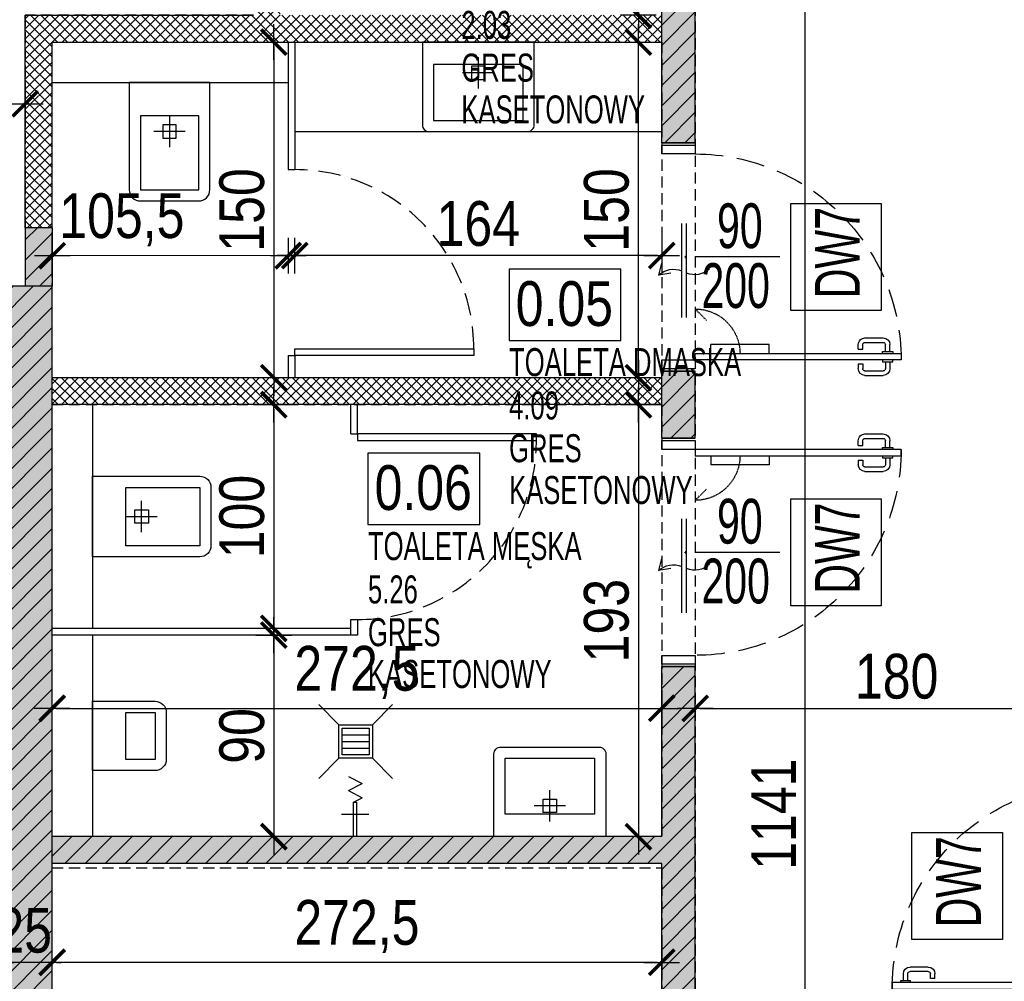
# Model space of a CAD drawing. Header units: millimetres. Extents: x 76192 to 88546, y 19309 to 25840.
# Tile 46 of 61: x 87405 to 87845, y 20479 to 20908. Entities that reach past the tile are written whole.
import ezdxf

# ---------------------------------------------------------------- set-up
doc = ezdxf.new("R2010")
doc.units = ezdxf.units.MM
doc.linetypes.add('DASHED', pattern=[0.75, 0.5, -0.25])
doc.layers.get('DEFPOINTS').update_dxf_attribs({"lineweight": 9})
for name, color, linetype in [('_HSA_HATCH_WYPEŁNIENIA_PRZEGRÓD', 205, 'Continuous'), ('_HSA_NUMERACJA POMIESZCZEN', 43, 'Continuous'), ('_HSA_OPIS_STOLARKA_WEWNĘTRZNA', 43, 'Continuous'), ('_HSA_SANITARNE', 133, 'Continuous'), ('_HSA_STOLARKA_WEWNĘTRZNA', 132, 'Continuous'), ('_HSA_WYM_100', 141, 'Continuous'), ('_HSA_ŚCIANY_CIENKIE', 2, 'Continuous'), ('_HSA_ŚCIANY_DZIAŁOWE', 6, 'Continuous'), ('_HSA_ŚCIANY_KONSTRUKCYJNE', 3, 'Continuous'), ('_HSA_ŚCIANY_MUROWANE', 4, 'Continuous')]:
    doc.layers.add(name, color=color, linetype=linetype)
doc.layers.add('_HSA_NUMERACJA POMIESZCZEN POMOC', color=7, linetype='Continuous', true_color=0x38940a, plot=False)
doc.layers.add('_HSA_OPIS_STOLARKA_ZEWNĘTRZNA_POMOC', color=7, linetype='Continuous', true_color=0x6cc7f4, plot=False)
doc.layers.add('_HSA_POWIERZCHNIA_UŻYTKOWA', color=115, linetype='DASHED', plot=False)
doc.styles.add('Arial Narrow_1', font='Arial Narrow.ttf', dxfattribs={"width": 0.8, "height": 200})
doc.styles.add('ARIAL_100', font='Arial.ttf', dxfattribs={"width": 0.8, "height": 20})
doc.styles.add('ARIAL_50', font='Arial Narrow.ttf', dxfattribs={"width": 0.8, "height": 10})
doc.dimstyles.new('WYM_WEWN_100', dxfattribs={"dimtxt": 20, "dimasz": 2, "dimexe": 10, "dimexo": 0, "dimgap": 4, "dimtad": 1, "dimdec": 1, "dimrnd": 0.1, "dimtxsty": 'ARIAL_100', "dimblk": 'Wym-03', "dimcen": 0, "dimdle": 10, "dimse1": 1, "dimse2": 1, "dimclrt": 256, "dimazin": 2, "dimtfac": 1, "dimtdec": 1, "dimtix": 1, "dimtmove": 2, "dimatfit": 0, "dimfxl": 1, "dimtolj": 1, "dimtzin": 0, "dimarcsym": 0})

# ---------------------------------------------------------------- blocks, each defined once
blk = doc.blocks.new('srol')
for p, q in [((0, -15), (0, -29)), ((-7, -22), (7, -22))]:
    blk.add_line(p, q)
blk.add_lwpolyline([(-18, -48), (-18, 0), (18, 0), (18, -48, -0.414214), (13, -53), (-13, -53, -0.414214)], format="xyb", close=True)
for points in [[(-13, -48), (-13, -15), (13, -15), (13, -48)], [(-3, -19), (3, -19), (3, -25), (-3, -25)]]:
    blk.add_lwpolyline(points, close=True)
blk = doc.blocks.new('pisuar')
blk.add_lwpolyline([(-15.5, -28), (-15.5, 0), (15.5, 0), (15.5, -28, -0.414214), (10.5, -33), (-10.5, -33, -0.414214)], format="xyb", close=True)
blk.add_lwpolyline([(-10.5, -28), (-10.5, -15), (10.5, -15), (10.5, -28)], close=True)
blk = doc.blocks.new('CC')
for p, q in [((-7.5, 7.5), (-16.5, 16.5)), ((7.5, 7.5), (16.5, 16.5)), ((-3, 6), (-3, -6)), ((0, 6), (0, -6)), ((3, 6), (3, -6)), ((-7.5, -7.5), (-16.5, -16.5)), ((7.5, -7.5), (16.5, -16.5))]:
    blk.add_line(p, q)
for points in [[(-7.5, 7.5), (7.5, 7.5), (7.5, -7.5), (-7.5, -7.5)], [(-6, 6), (6, 6), (6, -6), (-6, -6)]]:
    blk.add_lwpolyline(points, close=True)
blk = doc.blocks.new('Zlaczka do weza')
for p, q in [((20.22, 13.91), (20.22, -10.5)), ((0, 3), (30.84, 3)), ((0, 0), (30.84, 0)), ((30.84, 3), (34.78, -4.57)), ((30.84, 3), (30.84, 0)), ((41.09, 7.57), (34.78, -4.57)), ((41.09, 7.57), (47.4, -4.57)), ((53.71, 7.57), (47.4, -4.57))]:
    blk.add_line(p, q)
blk = doc.blocks.new('*U541')
for p, q in [((4.2, 88.25), (5, 88.25)), ((4.2, 83.75), (4.2, 88.25)), ((8.73, 88.25), (7.93, 88.25)), ((8.73, 83.75), (8.73, 88.25)), ((-1.9, 75.86), (-1.9, 84)), ((0.1, 75.86), (0.1, 84)), ((4.2, 87), (1.1, 87)), ((4.2, 85), (1.1, 85)), ((5, 83.75), (4.2, 83.75)), ((7.93, 83.75), (8.73, 83.75)), ((8.73, 87), (11.83, 87)), ((8.73, 85), (11.83, 85)), ((12.83, 75.86), (12.83, 84)), ((14.83, 75.86), (14.83, 84)), ((3.2, 74.86), (1.1, 74.86)), ((3.2, 72.86), (3.2, 74.86)), ((9.73, 72.86), (9.73, 74.86)), ((9.73, 74.86), (11.83, 74.86)), ((3.2, 72.86), (1.1, 72.86)), ((9.73, 72.86), (11.83, 72.86)), ((7.93, 33), (11.93, 33)), ((11.93, 33), (11.93, 7)), ((7.93, 7), (11.93, 7)), ((24, -4), (66, -4)), ((24, -6), (66, -6)), ((43.73, -10.98), (42.87, -16.41)), ((48.23, -15.17), (42.87, -16.41))]:
    blk.add_line(p, q)
at = {"linetype": 'DASHED'}
blk.add_line((27.73, 0), (22.78, 4.95), dxfattribs=at)
for points in [[(5, 0), (7.93, 0), (7.93, 92), (5, 92)], [(1, 0), (1, -15), (5, -15), (5, 0)], [(97, 0), (97, -15), (101, -15), (101, 0)]]:
    blk.add_lwpolyline(points, close=True)
for points in [[(0, 0), (0, -15)], [(102, 0), (102, -15)]]:
    blk.add_lwpolyline(points)
at = {"linetype": 'DASHED', "ltscale": 25}
blk.add_arc((5, 0), 92, 0, 90, dxfattribs=at)
for centre, radius, start, end in [((1.1, 84), 3, 90, 180), ((1.1, 84), 1, 90, 180), ((11.83, 84), 3, 0, 90), ((11.83, 84), 1, 0, 90), ((1.1, 75.86), 3, 180, 270), ((1.1, 75.86), 1, 180, 270), ((11.83, 75.86), 3, 270, 0), ((11.83, 75.86), 1, 270, 0), ((52.84, -0.26), 9.79, 137.0478, 202.456), ((35.7, -9.74), 9.79, 317.0478, 22.456)]:
    blk.add_arc(centre, radius, start, end)
at = {"linetype": 'DASHED', "ltscale": 0.5}
blk.add_arc((7.73, 0), 20, 0, 90, dxfattribs=at)
at = {"layer": 'DEFPOINTS'}
for p, q in [((50.43, -4.32), (51.57, -4.32)), ((51, -3.75), (51, -4.89))]:
    blk.add_line(p, q, dxfattribs=at)
blk = doc.blocks.new('*U540')
for p, q in [((93.27, 88.25), (94.07, 88.25)), ((93.27, 83.75), (93.27, 88.25)), ((97.8, 88.25), (97, 88.25)), ((97.8, 83.75), (97.8, 88.25)), ((87.17, 75.86), (87.17, 84)), ((89.17, 75.86), (89.17, 84)), ((93.27, 87), (90.17, 87)), ((93.27, 85), (90.17, 85)), ((94.07, 83.75), (93.27, 83.75)), ((97, 83.75), (97.8, 83.75)), ((97.8, 87), (100.9, 87)), ((97.8, 85), (100.9, 85)), ((101.9, 75.86), (101.9, 84)), ((103.9, 75.86), (103.9, 84)), ((92.27, 74.86), (90.17, 74.86)), ((92.27, 72.86), (92.27, 74.86)), ((98.8, 72.86), (98.8, 74.86)), ((98.8, 74.86), (100.9, 74.86)), ((92.27, 72.86), (90.17, 72.86)), ((98.8, 72.86), (100.9, 72.86)), ((90.07, 33), (90.07, 7)), ((94.07, 33), (90.07, 33)), ((94.07, 7), (90.07, 7)), ((24, -4), (66, -4)), ((24, -6), (66, -6)), ((43.73, -10.98), (42.87, -16.41)), ((48.23, -15.17), (42.87, -16.41))]:
    blk.add_line(p, q)
at = {"linetype": 'DASHED'}
blk.add_line((74.27, 0), (79.22, 4.95), dxfattribs=at)
for points in [[(97, 0), (94.07, 0), (94.07, 92), (97, 92)], [(1, 0), (1, -15), (5, -15), (5, 0)], [(97, 0), (97, -15), (101, -15), (101, 0)]]:
    blk.add_lwpolyline(points, close=True)
for points in [[(0, 0), (0, -15)], [(102, 0), (102, -15)]]:
    blk.add_lwpolyline(points)
at = {"linetype": 'DASHED', "ltscale": 25}
blk.add_arc((97, 0), 92, 90, 180, dxfattribs=at)
for centre, radius, start, end in [((90.17, 84), 3, 90, 180), ((90.17, 84), 1, 90, 180), ((100.9, 84), 3, 0, 90), ((100.9, 84), 1, 0, 90), ((90.17, 75.86), 3, 180, 270), ((90.17, 75.86), 1, 180, 270), ((100.9, 75.86), 3, 270, 0), ((100.9, 75.86), 1, 270, 0), ((52.84, -0.26), 9.79, 137.0478, 202.456), ((35.7, -9.74), 9.79, 317.0478, 22.456)]:
    blk.add_arc(centre, radius, start, end)
at = {"linetype": 'DASHED', "ltscale": 0.5}
blk.add_arc((94.27, 0), 20, 90, 180, dxfattribs=at)
at = {"layer": 'DEFPOINTS'}
for p, q in [((50.43, -4.32), (51.57, -4.32)), ((51, -3.75), (51, -4.89))]:
    blk.add_line(p, q, dxfattribs=at)
blk = doc.blocks.new('*U539')
for p, q in [((93.275, 88.25), (94.075, 88.25)), ((93.275, 83.75), (93.275, 88.25)), ((97.8, 88.25), (97, 88.25)), ((97.8, 83.75), (97.8, 88.25)), ((87.175, 75.86), (87.175, 84)), ((89.175, 75.86), (89.175, 84)), ((93.275, 87), (90.175, 87)), ((93.275, 85), (90.175, 85)), ((94.075, 83.75), (93.275, 83.75)), ((97, 83.75), (97.8, 83.75)), ((97.8, 87), (100.9, 87)), ((97.8, 85), (100.9, 85)), ((101.9, 75.86), (101.9, 84)), ((103.9, 75.86), (103.9, 84)), ((92.275, 74.86), (90.175, 74.86)), ((92.275, 72.86), (92.275, 74.86)), ((98.8, 72.86), (98.8, 74.86)), ((98.8, 74.86), (100.9, 74.86)), ((92.275, 72.86), (90.175, 72.86)), ((98.8, 72.86), (100.9, 72.86)), ((90.075, 33), (90.075, 7)), ((94.075, 33), (90.075, 33)), ((94.075, 7), (90.075, 7))]:
    blk.add_line(p, q)
at = {"linetype": 'DASHED'}
blk.add_line((74.275, 0), (79.225, 4.95), dxfattribs=at)
for points in [[(97, 0), (94.075, 0), (94.075, 92), (97, 92)], [(1, 0), (1, -15), (5, -15), (5, 0)], [(97, 0), (97, -15), (101, -15), (101, 0)]]:
    blk.add_lwpolyline(points, close=True)
for points in [[(0, 0), (0, -15)], [(102, 0), (102, -15)]]:
    blk.add_lwpolyline(points)
at = {"linetype": 'DASHED', "ltscale": 25}
blk.add_arc((97, 0), 92, 90, 180, dxfattribs=at)
for centre, radius, start, end in [((90.175, 84), 3, 90, 180), ((90.175, 84), 1, 90, 180), ((100.9, 84), 3, 0, 90), ((100.9, 84), 1, 0, 90), ((90.175, 75.86), 3, 180, 270), ((90.175, 75.86), 1, 180, 270), ((100.9, 75.86), 3, 270, 0), ((100.9, 75.86), 1, 270, 0)]:
    blk.add_arc(centre, radius, start, end)
at = {"linetype": 'DASHED', "ltscale": 0.5}
blk.add_arc((94.275, 0), 20, 90, 180, dxfattribs=at)
blk = doc.blocks.new('NUMERACJA_POMIESZCZEŃ_200')
blk.add_lwpolyline([(50, 31.85), (0, 31.85), (0, 0), (50, 0)], close=True)
at = {"style": 'ARIAL_100', "width": 0.8}
blk.add_attdef('OPIS_TABELKA', (2.96, 6.47), '', height=20, dxfattribs=at)
at = {"layer": '_HSA_NUMERACJA POMIESZCZEN POMOC', "style": 'ARIAL_50', "width": 0.8}
for tag, p in [('NAZWA', (0, -15.93)), ('POWIERZCHNIA', (0, -35.3)), ('POSADZKA', (0, -54.39)), ('SUFIT', (0, -73.08))]:
    blk.add_attdef(tag, p, '', height=12.5, dxfattribs=at)
blk = doc.blocks.new('Wym-03')
for p, q in [((0, 4), (0, -4)), ((-4, 0), (4, 0))]:
    blk.add_line(p, q)
blk.add_lwpolyline([(-2.83, -2.83, 0.8, 0.8, 0), (2.83, 2.83, 0.05, 0.05, 0)], format="xyseb")
blk = doc.blocks.new('*D1121')
at = {"layer": '_HSA_WYM_100', "color": 0, "lineweight": -2}
blk.add_line((87689.81, 20802.73), (87529.81, 20802.73), dxfattribs=at)
at = {"layer": 'DEFPOINTS', "color": 0}
for p in [(87527.81, 20802.73), (87527.81, 20748.14), (87691.81, 20748.14)]:
    blk.add_point(p, dxfattribs=at)
at = {"layer": '_HSA_WYM_100', "color": 0, "lineweight": -2, "xscale": 2, "yscale": 2, "zscale": 2, "rotation": 180}
blk.add_blockref('Wym-03', (87527.81, 20802.73), dxfattribs=at)
at = {"layer": '_HSA_WYM_100', "color": 0, "lineweight": -2, "xscale": 2, "yscale": 2, "zscale": 2}
blk.add_blockref('Wym-03', (87691.81, 20802.73), dxfattribs=at)
at = {"layer": '_HSA_WYM_100', "insert": (87609.81, 20816.94), "char_height": 20, "attachment_point": 5, "style": 'ARIAL_100'}
blk.add_mtext('\\A1;164', dxfattribs=at)
blk = doc.blocks.new('*D1122')
at = {"layer": '_HSA_WYM_100', "color": 0, "lineweight": -2}
blk.add_line((87522.87, 20802.73), (87421.38, 20802.67), dxfattribs=at)
at = {"layer": 'DEFPOINTS', "color": 0}
for p in [(87419.33, 20898.08), (87524.81, 20898.14), (87419.38, 20802.67)]:
    blk.add_point(p, dxfattribs=at)
at = {"layer": '_HSA_WYM_100', "color": 0, "lineweight": -2, "xscale": 2, "yscale": 2, "zscale": 2}
for p, rotation in [((87419.38, 20802.67), 180.0330313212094), ((87524.87, 20802.73), 0.03303132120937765)]:
    blk.add_blockref('Wym-03', p, dxfattribs=dict(at, rotation=rotation))
at = {"layer": '_HSA_WYM_100', "insert": (87450.5, 20818.72), "char_height": 20, "attachment_point": 5, "rotation": 0.033, "style": 'ARIAL_100'}
blk.add_mtext('\\A1;105,5', dxfattribs=at)
blk = doc.blocks.new('*D1123')
at = {"layer": '_HSA_WYM_100', "color": 0, "lineweight": -2}
blk.add_line((87518.41, 20896.14), (87518.41, 20750.14), dxfattribs=at)
at = {"layer": 'DEFPOINTS', "color": 0}
for p in [(87524.81, 20898.14), (87518.41, 20748.14), (87524.81, 20748.14)]:
    blk.add_point(p, dxfattribs=at)
at = {"layer": '_HSA_WYM_100', "color": 0, "lineweight": -2, "xscale": 2, "yscale": 2, "zscale": 2}
for p, rotation in [((87518.41, 20898.14), 89.99999999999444), ((87518.41, 20748.14), 269.9999999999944)]:
    blk.add_blockref('Wym-03', p, dxfattribs=dict(at, rotation=rotation))
at = {"layer": '_HSA_WYM_100', "insert": (87504.2, 20823.14), "char_height": 20, "attachment_point": 5, "rotation": 90, "style": 'ARIAL_100'}
blk.add_mtext('\\A1;150', dxfattribs=at)
blk = doc.blocks.new('*D1124')
at = {"layer": '_HSA_WYM_100', "color": 0, "lineweight": -2}
blk.add_line((87518.41, 20734.14), (87518.41, 20638.14), dxfattribs=at)
at = {"layer": 'DEFPOINTS', "color": 0}
for p in [(87437.33, 20736.14), (87437.33, 20636.14), (87518.41, 20636.14)]:
    blk.add_point(p, dxfattribs=at)
at = {"layer": '_HSA_WYM_100', "color": 0, "lineweight": -2, "xscale": 2, "yscale": 2, "zscale": 2}
for p, rotation in [((87518.41, 20736.14), 90), ((87518.41, 20636.14), 270)]:
    blk.add_blockref('Wym-03', p, dxfattribs=dict(at, rotation=rotation))
at = {"layer": '_HSA_WYM_100', "insert": (87504.2, 20686.14), "char_height": 20, "attachment_point": 5, "rotation": 90, "style": 'ARIAL_100'}
blk.add_mtext('\\A1;100', dxfattribs=at)
blk = doc.blocks.new('*D1125')
at = {"layer": '_HSA_WYM_100', "color": 0, "lineweight": -2}
blk.add_line((87518.41, 20631.14), (87518.41, 20545.14), dxfattribs=at)
at = {"layer": 'DEFPOINTS', "color": 0}
for p in [(87437.33, 20633.14), (87437.33, 20543.14), (87518.41, 20543.14)]:
    blk.add_point(p, dxfattribs=at)
at = {"layer": '_HSA_WYM_100', "color": 0, "lineweight": -2, "xscale": 2, "yscale": 2, "zscale": 2}
for p, rotation in [((87518.41, 20633.14), 90), ((87518.41, 20543.14), 270)]:
    blk.add_blockref('Wym-03', p, dxfattribs=dict(at, rotation=rotation))
at = {"layer": '_HSA_WYM_100', "insert": (87504.2, 20588.14), "char_height": 20, "attachment_point": 5, "rotation": 90, "style": 'ARIAL_100'}
blk.add_mtext('\\A1;90', dxfattribs=at)
blk = doc.blocks.new('*D1126')
at = {"layer": '_HSA_WYM_100', "color": 0, "lineweight": -2}
blk.add_line((87421.33, 20600.46), (87689.81, 20600.46), dxfattribs=at)
at = {"layer": 'DEFPOINTS', "color": 0}
for p in [(87691.81, 20600.46), (87419.33, 20543.14), (87691.81, 20543.14)]:
    blk.add_point(p, dxfattribs=at)
at = {"layer": '_HSA_WYM_100', "color": 0, "lineweight": -2, "xscale": 2, "yscale": 2, "zscale": 2, "rotation": 180}
blk.add_blockref('Wym-03', (87419.33, 20600.46), dxfattribs=at)
at = {"layer": '_HSA_WYM_100', "color": 0, "lineweight": -2, "xscale": 2, "yscale": 2, "zscale": 2}
blk.add_blockref('Wym-03', (87691.81, 20600.46), dxfattribs=at)
at = {"layer": '_HSA_WYM_100', "insert": (87555.57, 20616.48), "char_height": 20, "attachment_point": 5, "style": 'ARIAL_100'}
blk.add_mtext('\\A1;272,5', dxfattribs=at)
blk = doc.blocks.new('*D1127')
at = {"layer": '_HSA_WYM_100', "color": 0, "lineweight": -2}
blk.add_line((87681.39, 20734.14), (87681.39, 20545.14), dxfattribs=at)
at = {"layer": 'DEFPOINTS', "color": 0}
for p in [(87691.81, 20736.14), (87681.39, 20543.14), (87691.81, 20543.14)]:
    blk.add_point(p, dxfattribs=at)
at = {"layer": '_HSA_WYM_100', "color": 0, "lineweight": -2, "xscale": 2, "yscale": 2, "zscale": 2}
for p, rotation in [((87681.39, 20736.14), 90), ((87681.39, 20543.14), 270)]:
    blk.add_blockref('Wym-03', p, dxfattribs=dict(at, rotation=rotation))
at = {"layer": '_HSA_WYM_100', "insert": (87667.17, 20639.64), "char_height": 20, "attachment_point": 5, "rotation": 90, "style": 'ARIAL_100'}
blk.add_mtext('\\A1;193', dxfattribs=at)
blk = doc.blocks.new('*D1128')
at = {"layer": '_HSA_WYM_100', "color": 0, "lineweight": -2}
blk.add_line((87681.39, 20912.14), (87681.39, 21027.14), dxfattribs=at)
at = {"layer": 'DEFPOINTS', "color": 0}
for p in [(87681.39, 21029.14), (87691.81, 21029.14), (87691.81, 20910.14)]:
    blk.add_point(p, dxfattribs=at)
at = {"layer": '_HSA_WYM_100', "color": 0, "lineweight": -2, "xscale": 2, "yscale": 2, "zscale": 2}
for p, rotation in [((87681.39, 21029.14), 90), ((87681.39, 20910.14), 270)]:
    blk.add_blockref('Wym-03', p, dxfattribs=dict(at, rotation=rotation))
at = {"layer": '_HSA_WYM_100', "insert": (87667.18, 20969.64), "char_height": 20, "attachment_point": 5, "rotation": 90, "style": 'ARIAL_100'}
blk.add_mtext('\\A1;119', dxfattribs=at)
blk = doc.blocks.new('*D1129')
at = {"layer": '_HSA_WYM_100', "color": 0, "lineweight": -2}
blk.add_line((87681.39, 20750.14), (87681.39, 20896.14), dxfattribs=at)
at = {"layer": 'DEFPOINTS', "color": 0}
for p in [(87681.39, 20898.14), (87691.81, 20898.14), (87691.81, 20748.14)]:
    blk.add_point(p, dxfattribs=at)
at = {"layer": '_HSA_WYM_100', "color": 0, "lineweight": -2, "xscale": 2, "yscale": 2, "zscale": 2}
for p, rotation in [((87681.39, 20898.14), 90), ((87681.39, 20748.14), 270)]:
    blk.add_blockref('Wym-03', p, dxfattribs=dict(at, rotation=rotation))
at = {"layer": '_HSA_WYM_100', "insert": (87667.18, 20823.14), "char_height": 20, "attachment_point": 5, "rotation": 90, "style": 'ARIAL_100'}
blk.add_mtext('\\A1;150', dxfattribs=at)
blk = doc.blocks.new('*D1132')
at = {"layer": '_HSA_WYM_100', "color": 0, "lineweight": -2}
blk.add_line((87207.33, 20870.56), (87405.33, 20870.56), dxfattribs=at)
at = {"layer": 'DEFPOINTS', "color": 0}
for p in [(87407.33, 20910.14), (87205.33, 20879.14), (87407.33, 20870.56)]:
    blk.add_point(p, dxfattribs=at)
at = {"layer": '_HSA_WYM_100', "color": 0, "lineweight": -2, "xscale": 2, "yscale": 2, "zscale": 2, "rotation": 180}
blk.add_blockref('Wym-03', (87205.33, 20870.56), dxfattribs=at)
at = {"layer": '_HSA_WYM_100', "color": 0, "lineweight": -2, "xscale": 2, "yscale": 2, "zscale": 2}
blk.add_blockref('Wym-03', (87407.33, 20870.56), dxfattribs=at)
at = {"layer": '_HSA_WYM_100', "insert": (87306.33, 20884.78), "char_height": 20, "attachment_point": 5, "style": 'ARIAL_100'}
blk.add_mtext('\\A1;202', dxfattribs=at)
blk = doc.blocks.new('*D1140')
at = {"layer": '_HSA_WYM_100', "color": 0, "lineweight": -2}
blk.add_line((87755.86, 20240.88), (87755.86, 21377.88), dxfattribs=at)
at = {"layer": 'DEFPOINTS', "color": 0}
for p in [(87706.81, 21379.88), (87755.86, 21379.88), (87706.81, 20238.88)]:
    blk.add_point(p, dxfattribs=at)
at = {"layer": '_HSA_WYM_100', "color": 0, "lineweight": -2, "xscale": 2, "yscale": 2, "zscale": 2}
for p, rotation in [((87755.86, 21379.88), 89.99999999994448), ((87755.86, 20238.88), 269.9999999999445)]:
    blk.add_blockref('Wym-03', p, dxfattribs=dict(at, rotation=rotation))
at = {"layer": '_HSA_WYM_100', "insert": (87741.81, 20553.17), "char_height": 20, "attachment_point": 5, "rotation": 90, "style": 'ARIAL_100'}
blk.add_mtext('\\A1;1141', dxfattribs=at)
blk = doc.blocks.new('*D1141')
at = {"layer": '_HSA_WYM_100', "color": 0, "lineweight": -2}
blk.add_line((87708.81, 20600.46), (87884.81, 20600.46), dxfattribs=at)
at = {"layer": 'DEFPOINTS', "color": 0}
for p in [(87706.81, 20619.14), (87886.81, 20619.14), (87886.81, 20600.46)]:
    blk.add_point(p, dxfattribs=at)
at = {"layer": '_HSA_WYM_100', "color": 0, "lineweight": -2, "xscale": 2, "yscale": 2, "zscale": 2, "rotation": 180}
blk.add_blockref('Wym-03', (87706.81, 20600.46), dxfattribs=at)
at = {"layer": '_HSA_WYM_100', "color": 0, "lineweight": -2, "xscale": 2, "yscale": 2, "zscale": 2}
blk.add_blockref('Wym-03', (87886.81, 20600.46), dxfattribs=at)
at = {"layer": '_HSA_WYM_100', "insert": (87796.81, 20614.68), "char_height": 20, "attachment_point": 5, "style": 'ARIAL_100'}
blk.add_mtext('\\A1;180', dxfattribs=at)
blk = doc.blocks.new('*D1154')
at = {"layer": '_HSA_WYM_100', "color": 0, "lineweight": -2}
blk.add_line((87689.81, 20486.96), (87421.33, 20486.96), dxfattribs=at)
at = {"layer": 'DEFPOINTS', "color": 0}
for p in [(87419.33, 20531.14), (87691.81, 20531.14), (87419.33, 20486.96)]:
    blk.add_point(p, dxfattribs=at)
at = {"layer": '_HSA_WYM_100', "color": 0, "lineweight": -2, "xscale": 2, "yscale": 2, "zscale": 2, "rotation": 180}
blk.add_blockref('Wym-03', (87419.33, 20486.96), dxfattribs=at)
at = {"layer": '_HSA_WYM_100', "color": 0, "lineweight": -2, "xscale": 2, "yscale": 2, "zscale": 2}
blk.add_blockref('Wym-03', (87691.81, 20486.96), dxfattribs=at)
at = {"layer": '_HSA_WYM_100', "insert": (87555.57, 20502.97), "char_height": 20, "attachment_point": 5, "style": 'ARIAL_100'}
blk.add_mtext('\\A1;272,5', dxfattribs=at)
blk = doc.blocks.new('*D1155')
at = {"layer": '_HSA_WYM_100', "color": 0, "lineweight": -2}
for p, q in [((87392.33, 20486.96), (87390.33, 20486.96)), ((87419.33, 20486.96), (87394.33, 20486.96)), ((87421.33, 20486.96), (87423.33, 20486.96))]:
    blk.add_line(p, q, dxfattribs=at)
at = {"layer": 'DEFPOINTS', "color": 0}
for p in [(87419.33, 20531.14), (87394.33, 20521.17), (87394.33, 20486.96)]:
    blk.add_point(p, dxfattribs=at)
at = {"layer": '_HSA_WYM_100', "color": 0, "lineweight": -2, "xscale": 2, "yscale": 2, "zscale": 2}
blk.add_blockref('Wym-03', (87394.33, 20486.96), dxfattribs=at)
at = {"layer": '_HSA_WYM_100', "color": 0, "lineweight": -2, "xscale": 2, "yscale": 2, "zscale": 2, "rotation": 180}
blk.add_blockref('Wym-03', (87419.33, 20486.96), dxfattribs=at)
at = {"layer": '_HSA_WYM_100', "insert": (87406.83, 20501.17), "char_height": 20, "attachment_point": 5, "style": 'ARIAL_100'}
blk.add_mtext('\\A1;25', dxfattribs=at)

msp = doc.modelspace()

# ---------------------------------------------------------------- hatches: boundary and pattern name
at = {"layer": '_HSA_HATCH_WYPEŁNIENIA_PRZEGRÓD'}
h = msp.add_hatch(color=256, dxfattribs=at)
h.paths.add_polyline_path([(86804.33, 21044.14), (86792.33, 21044.14), (86792.33, 21029.14), (86804.33, 21029.14)])
h.paths.add_polyline_path([(87030.86, 21029.14), (87030.86, 21015.14), (87010.86, 21015.14), (87010.86, 21029.14)], flags=16)
h.paths.add_polyline_path([(87030.86, 21007.91), (87030.86, 20993.91), (87010.86, 20993.91), (87010.86, 21007.91)], flags=16)
h.paths.add_polyline_path([(87030.86, 20985.05), (87030.83, 20971.05), (87010.83, 20971.05), (87010.86, 20985.05)], flags=16)
h.paths.add_polyline_path([(87419.33, 20815.14), (87407.33, 20815.14), (87407.33, 20789.14), (87419.33, 20789.14)])
h.paths.add_polyline_path([(86954.33, 21044.14), (86954.33, 21029.14), (86991.33, 21029.14), (86991.33, 20789.14), (87013.33, 20789.14), (87013.33, 20959.1), (87039.39, 20959.1), (87039.39, 21029.14), (87234.39, 21029.14), (87234.39, 21044.14)])
h.paths.add_polyline_path([(87706.81, 20915.14), (87691.81, 20915.14), (87691.81, 20853.14), (87706.81, 20853.14)])
h.paths.add_polyline_path([(87691.81, 21007.14), (87706.81, 21007.14), (87706.81, 21114.01), (87691.81, 21114.01), (87691.81, 21044.14), (87444.33, 21044.14), (87444.33, 21029.14), (87691.81, 21029.14)])
h.paths.add_polyline_path([(87706.81, 20619.14), (87691.81, 20619.14), (87691.81, 20543.14), (87419.33, 20543.14), (87419.33, 20531.14), (87691.81, 20531.14), (87691.81, 20052.14), (87706.81, 20052.14)])
h.paths.add_polyline_path([(87691.81, 20721.14), (87706.81, 20721.14), (87706.81, 20751.14), (87691.81, 20751.14)])
h = msp.add_hatch(dxfattribs=at)
h.set_pattern_fill('ANSI37', color=256)
h.paths.add_polyline_path([(87691.81, 20748.14), (87419.33, 20748.14), (87419.33, 20736.14), (87691.81, 20736.14)])
h.paths.add_polyline_path([(87691.81, 20910.14), (87407.33, 20910.14), (87407.33, 20815.14), (87419.33, 20815.14), (87419.33, 20898.14), (87691.81, 20898.14)])
h.paths.add_polyline_path([(87521.33, 21029.14), (87509.33, 21029.14), (87509.33, 20910.14), (87521.33, 20910.14)])
h.paths.add_polyline_path([(87444.33, 21044.14), (87387.33, 21044.14), (87387.33, 21034.14), (87387.33, 21029.14), (87444.33, 21029.14)])
h.paths.add_polyline_path([(87205.33, 20879.14), (87195.33, 20879.14), (87193.33, 20879.14), (87193.33, 20789.14), (87205.33, 20789.14)])
h.paths.add_polyline_path([(87205.33, 21029.14), (87193.33, 21029.14), (87193.33, 20981.14), (87205.33, 20981.14)])
h = msp.add_hatch(dxfattribs=at)
h.set_pattern_fill('ANSI31', color=256, scale=2, angle=-1e-13, style=0)
h.paths.add_polyline_path([(87706.81, 20915.14), (87691.81, 20915.14), (87691.81, 20853.14), (87706.81, 20853.14), (87706.81, 20915.14)], is_closed=False)
h = msp.add_hatch(dxfattribs=at)
h.set_pattern_fill('ANSI31', color=256, scale=2, angle=-1e-13, style=0)
h.paths.add_polyline_path([(87419.33, 20815.14), (87407.33, 20815.14), (87407.33, 20789.14), (87419.33, 20789.14), (87419.33, 20815.14)], is_closed=False)
h = msp.add_hatch(dxfattribs=at)
h.set_pattern_fill('ANSI31', color=256, scale=2, style=0)
h.set_pattern_definition([(45, (16000, 0), (-4.49012806, 4.49012806), [])])
h.paths.add_polyline_path([(87419.33, 20789.14), (86792.33, 20789.14), (86792.33, 20764.14), (87394.33, 20764.14), (87394.33, 20152.14), (87219.33, 20152.14), (87219.33, 20052.14), (86792.33, 20052.14), (86792.33, 20027.14), (87541.81, 20027.14), (87541.81, 20052.14), (87419.33, 20052.14)])
h.paths.add_polyline_path([(87371.85, 20126.04), (87371.85, 20052.14), (87289.86, 20052.14), (87289.86, 20126.04)], flags=16)
h.paths.add_polyline_path([(87356.97, 20107.83), (87356.97, 20068.13), (87305.19, 20068.13), (87305.19, 20107.83)], flags=0)
h.paths.add_polyline_path([(87280.6, 20126.04), (87280.6, 20096.7), (87250.68, 20096.7), (87250.68, 20126.04)], flags=16)
h.paths.add_polyline_path([(87280.6, 20081.74), (87280.6, 20052.4), (87250.68, 20052.4), (87250.68, 20081.74)], flags=16)
h.paths.add_polyline_path([(87706.81, 20052.14), (87641.81, 20052.14), (87641.81, 20027.14), (87688.81, 20027.14), (87688.81, 19911.42), (87706.81, 19911.42)])
h.paths.add_polyline_path([(87713.81, 19911.42), (87688.81, 19911.42), (87688.81, 19759.24), (87713.81, 19759.24)])
h = msp.add_hatch(color=256, dxfattribs=at)
h.paths.add_polyline_path([(87371.85, 20126.04), (87371.85, 20052.14), (87289.86, 20052.14), (87289.86, 20126.04)], flags=16)
h.paths.add_polyline_path([(87356.97, 20107.83), (87356.97, 20068.13), (87305.19, 20068.13), (87305.19, 20107.83)], flags=0)
h.paths.add_polyline_path([(87280.6, 20126.04), (87280.6, 20096.7), (87250.68, 20096.7), (87250.68, 20126.04)], flags=16)
h.paths.add_polyline_path([(87713.81, 19896.42), (87688.81, 19896.42), (87688.81, 19759.24), (87713.81, 19759.24)])
h.paths.add_polyline_path([(87250.68, 20052.4), (87265.64, 20052.4), (87280.6, 20052.4), (87280.6, 20081.74), (87250.68, 20081.74)], flags=17)
h.paths.add_polyline_path([(87250.68, 20052.4), (87265.64, 20052.4), (87280.6, 20052.4), (87289.86, 20052.14), (87348.55, 20052.14), (87371.85, 20052.14), (87419.33, 20052.14), (87419.33, 20789.14), (86792.33, 20789.14), (86792.33, 20764.14), (87394.33, 20764.14), (87394.33, 20152.14), (87219.33, 20152.14), (87219.33, 20052.14)])
h = msp.add_hatch(dxfattribs=at)
h.set_pattern_fill('ANSI31', color=256, scale=2, angle=-1e-13, style=0)
h.paths.add_polyline_path([(87691.81, 20721.14), (87706.81, 20721.14), (87706.81, 20751.14), (87691.81, 20751.14), (87691.81, 20721.14)], is_closed=False)
h = msp.add_hatch(dxfattribs=at)
h.set_pattern_fill('ANSI31', color=256, scale=2, angle=-1e-13, style=0)
h.paths.add_polyline_path([(87691.81, 20531.14), (87691.81, 20052.14), (87706.81, 20052.14), (87706.81, 20619.14), (87691.81, 20619.14), (87691.81, 20543.14), (87419.33, 20543.14), (87419.33, 20531.14), (87691.81, 20531.14)], is_closed=False)

# ---------------------------------------------------------------- linework, layer by layer
at = {"layer": '_HSA_OPIS_STOLARKA_WEWNĘTRZNA'}
for p, q in [((87744.55, 20802.14), (87706.81, 20802.14)), ((87744.55, 20670.14), (87706.81, 20670.14))]:
    msp.add_line(p, q, dxfattribs=at)
at = {"layer": '_HSA_OPIS_STOLARKA_ZEWNĘTRZNA_POMOC', "flags": 128}
for points in [[(87749.55, 20778.22), (87749.55, 20826.06), (87789.95, 20826.06), (87789.95, 20778.22)], [(87749.55, 20646.22), (87749.55, 20694.06), (87789.95, 20694.06), (87789.95, 20646.22)], [(87844.07, 20544.97), (87844.07, 20497.13), (87803.67, 20497.13), (87803.67, 20544.97)]]:
    msp.add_lwpolyline(points, close=True, dxfattribs=at)
at = {"layer": '_HSA_POWIERZCHNIA_UŻYTKOWA', "ltscale": 10}
for points in [[(87706.81, 20238.88), (87886.81, 20238.88), (87886.81, 21379.88), (87706.81, 21379.88)], [(87205.33, 20879.14), (87205.33, 21029.14), (87509.33, 21029.14), (87509.33, 20910.14), (87407.33, 20910.14), (87407.33, 20789.14), (87205.33, 20789.14)], [(87419.33, 20898.14), (87691.81, 20898.14), (87691.81, 20748.14), (87419.33, 20748.14)], [(87419.33, 20736.14), (87691.81, 20736.14), (87691.81, 20543.14), (87419.33, 20543.14)], [(87419.33, 20529.14), (87691.81, 20529.14), (87691.81, 20052.14), (87419.33, 20052.14)]]:
    msp.add_lwpolyline(points, close=True, dxfattribs=at)
at = {"layer": '_HSA_SANITARNE', "ltscale": 2}
for p, q in [((87609.81, 20891.39), (87609.81, 20877.39)), ((87616.81, 20884.39), (87602.81, 20884.39)), ((87419.33, 20880.14), (87524.81, 20880.14)), ((87437.33, 20736.14), (87437.33, 20636.14)), ((87437.33, 20633.14), (87437.33, 20543.14)), ((87641.81, 20549.89), (87641.81, 20563.89)), ((87648.81, 20556.89), (87634.81, 20556.89))]:
    msp.add_line(p, q, dxfattribs=at)
for points in [[(87584.81, 20898.14), (87584.81, 20861.14, 0.414214), (87587.81, 20858.14), (87631.81, 20858.14, 0.414214), (87634.81, 20861.14), (87634.81, 20898.14), (87584.81, 20898.14)], [(87616.81, 20543.14), (87616.81, 20580.14, -0.414214), (87619.81, 20583.14), (87663.81, 20583.14, -0.414214), (87666.81, 20580.14), (87666.81, 20543.14), (87616.81, 20543.14)]]:
    msp.add_lwpolyline(points, format="xyb", dxfattribs=at)
for points in [[(87629.81, 20888.14), (87589.81, 20888.14), (87589.81, 20863.14), (87629.81, 20863.14)], [(87612.81, 20887.39), (87606.81, 20887.39), (87606.81, 20881.39), (87612.81, 20881.39)], [(87661.81, 20553.14), (87621.81, 20553.14), (87621.81, 20578.14), (87661.81, 20578.14)], [(87644.81, 20553.89), (87638.81, 20553.89), (87638.81, 20559.89), (87644.81, 20559.89)]]:
    msp.add_lwpolyline(points, close=True, dxfattribs=at)
msp.add_lwpolyline([(87527.81, 20858.14), (87691.81, 20858.14)], dxfattribs=at)
at = {"layer": '_HSA_ŚCIANY_CIENKIE'}
for p, q in [((87552.81, 20636.14), (87419.33, 20636.14)), ((87555.81, 20633.14), (87419.33, 20633.14))]:
    msp.add_line(p, q, dxfattribs=at)
for points in [[(87524.81, 20898.14), (87524.81, 20841.14)], [(87527.81, 20898.14), (87527.81, 20841.14)], [(87524.81, 20841.14), (87527.81, 20841.14)], [(87524.81, 20758.14), (87524.81, 20748.14)], [(87524.81, 20758.14), (87527.81, 20758.14)], [(87527.81, 20758.14), (87527.81, 20748.14)], [(87552.81, 20723.14), (87552.81, 20736.14)], [(87555.81, 20723.14), (87555.81, 20736.14)], [(87552.81, 20723.14), (87555.81, 20723.14)], [(87552.81, 20633.14), (87552.81, 20640.14)], [(87552.81, 20640.14), (87555.81, 20640.14)], [(87555.81, 20640.14), (87555.81, 20633.14)]]:
    msp.add_lwpolyline(points, dxfattribs=at)
for points in [[(87527.81, 20761.14), (87607.81, 20761.14), (87607.81, 20758.14), (87527.81, 20758.14)], [(87555.81, 20720.14), (87635.81, 20720.14), (87635.81, 20723.14), (87555.81, 20723.14)]]:
    msp.add_lwpolyline(points, close=True, dxfattribs=at)
at = {"layer": '_HSA_ŚCIANY_CIENKIE', "linetype": 'DASHED', "ltscale": 20}
for centre, start, end in [((87527.81, 20761.14), 0, 90), ((87555.81, 20720.14), 270, 2.1491)]:
    msp.add_arc(centre, 80, start, end, dxfattribs=at)
at = {"layer": '_HSA_ŚCIANY_DZIAŁOWE'}
for p, q in [((87691.81, 20853.14), (87691.81, 20915.14)), ((87706.81, 20853.14), (87706.81, 20915.14)), ((87419.33, 20815.14), (87407.33, 20815.14)), ((87407.33, 20815.14), (87407.33, 20789.14)), ((87419.33, 20815.14), (87419.33, 20789.14)), ((87691.81, 20721.14), (87691.81, 20751.14)), ((87706.81, 20721.14), (87706.81, 20751.14)), ((87691.81, 20543.14), (87691.81, 20619.14)), ((87706.81, 20052.14), (87706.81, 20619.14)), ((87691.81, 20543.14), (87419.33, 20543.14)), ((87691.81, 20531.14), (87419.33, 20531.14)), ((87691.81, 20052.14), (87691.81, 20531.14))]:
    msp.add_line(p, q, dxfattribs=at)
for points in [[(87691.81, 20853.14), (87706.81, 20853.14)], [(87691.81, 20751.14), (87706.81, 20751.14)], [(87691.81, 20721.14), (87706.81, 20721.14)], [(87691.81, 20619.14), (87706.81, 20619.14)]]:
    msp.add_lwpolyline(points, dxfattribs=at)
at = {"layer": '_HSA_ŚCIANY_KONSTRUKCYJNE'}
for p, q in [((87691.81, 20748.14), (87419.33, 20748.14)), ((87691.81, 20736.14), (87419.33, 20736.14))]:
    msp.add_line(p, q, dxfattribs=at)
for points in [[(87407.33, 20815.14), (87407.33, 20910.14), (87509.33, 20910.14)], [(87419.33, 20815.14), (87419.33, 20898.14), (87691.81, 20898.14)]]:
    msp.add_lwpolyline(points, dxfattribs=at)
at = {"layer": '_HSA_ŚCIANY_MUROWANE'}
for p, q in [((87419.33, 20789.14), (86792.33, 20789.14)), ((87419.33, 20052.14), (87419.33, 20789.14))]:
    msp.add_line(p, q, dxfattribs=at)

# ---------------------------------------------------------------- block references
at = {"layer": '_HSA_NUMERACJA POMIESZCZEN', "linetype": 'Continuous'}
for p, values in [((87602.25, 20934.87), {'SUFIT': 'KASETONOWY', 'POSADZKA': 'GRES', 'POWIERZCHNIA': '2.03', 'NAZWA': 'POMIESZCZENIE PORZĄDKOWE', 'OPIS_TABELKA': '0.07'}), ((87623.58, 20764.83), {'SUFIT': 'KASETONOWY', 'POSADZKA': 'GRES', 'POWIERZCHNIA': '4.09', 'NAZWA': 'TOALETA DMASKA', 'OPIS_TABELKA': '0.05'}), ((87560.5, 20682.63), {'SUFIT': 'KASETONOWY', 'POSADZKA': 'GRES', 'POWIERZCHNIA': '5.26', 'NAZWA': 'TOALETA MĘSKA', 'OPIS_TABELKA': '0.06'})]:
    msp.add_blockref('NUMERACJA_POMIESZCZEŃ_200', p, dxfattribs=at).add_auto_attribs(values)
at = {"layer": '_HSA_SANITARNE', "ltscale": 2, "xscale": -1}
msp.add_blockref('srol', (87471.83, 20880.14), dxfattribs=at)
at = {"layer": '_HSA_SANITARNE', "ltscale": 2}
for name, p, rotation in [('srol', (87437.33, 20686.14), 90.00000000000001), ('CC', (87555.03, 20585.64), 90)]:
    msp.add_blockref(name, p, dxfattribs=dict(at, rotation=rotation))
at = {"layer": '_HSA_SANITARNE', "ltscale": 2, "extrusion": (0, 0, -1), "xscale": -1, "zscale": -1, "rotation": 270}
msp.add_blockref('pisuar', (-87437.33, 20588.14), dxfattribs=at)
at = {"layer": '_HSA_SANITARNE', "ltscale": 2, "xscale": 0.5, "yscale": 0.5, "zscale": 0.5, "rotation": 90}
msp.add_blockref('Zlaczka do weza', (87555.57, 20543.14), dxfattribs=at)
at = {"layer": '_HSA_STOLARKA_WEWNĘTRZNA', "xscale": -1}
for name, p, rotation in [('*U541', (87706.81, 20751.14), 270), ('*U540', (87706.81, 20619.14), 270), ('*U539', (87886.81, 20572.05), 90)]:
    msp.add_blockref(name, p, dxfattribs=dict(at, rotation=rotation))

# ---------------------------------------------------------------- texts
at = {"layer": '_HSA_OPIS_STOLARKA_WEWNĘTRZNA', "char_height": 20, "width": 38.481, "attachment_point": 1, "style": 'Arial Narrow_1'}
for s, insert in [('90', (87716.53, 20826.07)), ('200', (87709.58, 20799.36)), ('90', (87716.53, 20694.07)), ('200', (87709.58, 20667.36))]:
    msp.add_mtext(s, dxfattribs=dict(at, insert=insert))
at = {"layer": '_HSA_OPIS_STOLARKA_ZEWNĘTRZNA_POMOC', "char_height": 20, "width": 38.6774, "attachment_point": 1, "rotation": 90, "style": 'Arial Narrow_1'}
for insert in [(87760.33, 20783.7), (87760.33, 20651.7), (87814.45, 20502.61)]:
    msp.add_mtext('DW7', dxfattribs=dict(at, insert=insert))

# ---------------------------------------------------------------- dimensions: what is measured, and where the dimension line sits
at = {"layer": '_HSA_WYM_100'}
for base, p1, p2, angle, picture, middle, dimtype in [((87755.86, 21379.88), (87706.81, 20238.88), (87706.81, 21379.88), 90, '*D1140', (87741.81, 20553.17), 160), ((87419.38, 20802.67), (87524.81, 20898.14), (87419.33, 20898.08), 180.033, '*D1122', (87450.5, 20818.72), 161)]:
    dim = msp.add_linear_dim(base=base, p1=p1, p2=p2, angle=angle, dimstyle='WYM_WEWN_100', dxfattribs=at)
    dim.commit()
    dim.dimension.update_dxf_attribs({"geometry": picture, "text_midpoint": middle, "dimtype": dimtype})
for p1, p2, distance, picture, middle in [((87691.81, 20910.14), (87691.81, 21029.14), 10.42, '*D1128', (87667.18, 20969.64)), ((87524.81, 20898.14), (87524.81, 20748.14), -6.4, '*D1123', (87504.2, 20823.14)), ((87691.81, 20748.14), (87691.81, 20898.14), 10.42, '*D1129', (87667.18, 20823.14)), ((87691.81, 20748.14), (87527.81, 20748.14), -54.59, '*D1121', (87609.81, 20816.94)), ((87437.33, 20736.14), (87437.33, 20636.14), 81.08, '*D1124', (87504.2, 20686.14)), ((87691.81, 20736.14), (87691.81, 20543.14), -10.42, '*D1127', (87667.17, 20639.64)), ((87437.33, 20633.14), (87437.33, 20543.14), 81.08, '*D1125', (87504.2, 20588.14)), ((87419.33, 20543.14), (87691.81, 20543.14), 57.33, '*D1126', (87555.57, 20616.48)), ((87706.81, 20619.14), (87886.81, 20619.14), -18.67, '*D1141', (87796.81, 20614.68)), ((87691.81, 20531.14), (87419.33, 20531.14), 44.18, '*D1154', (87555.57, 20502.97))]:
    dim = msp.add_aligned_dim(p1=p1, p2=p2, distance=distance, dimstyle='WYM_WEWN_100', dxfattribs=at)
    dim.commit()
    dim.dimension.update_dxf_attribs({"geometry": picture, "text_midpoint": middle})
for base, p1, p2, picture, middle in [((87407.33, 20870.56), (87205.33, 20879.14), (87407.33, 20910.14), '*D1132', (87306.33, 20884.78)), ((87394.33, 20486.96), (87419.33, 20531.14), (87394.33, 20521.17), '*D1155', (87406.83, 20501.17))]:
    dim = msp.add_linear_dim(base=base, p1=p1, p2=p2, dimstyle='WYM_WEWN_100', dxfattribs=at)
    dim.commit()
    dim.dimension.update_dxf_attribs({"geometry": picture, "text_midpoint": middle})

doc.saveas('drawing.dxf')
